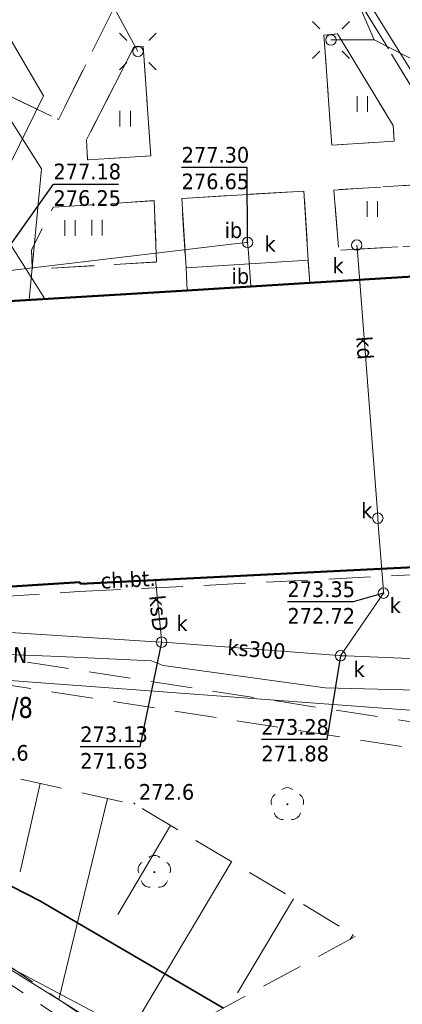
# Model space of a CAD drawing. Header units: metres. Extents: x 7555073 to 7555217, y 5506384 to 5506588.
# Tile 26 of 32: x 7555171 to 7555189, y 5506452 to 5506499. Entities that reach past the tile are written whole.
import ezdxf
from ezdxf.enums import TextEntityAlignment as Align

# ---------------------------------------------------------------- set-up
doc = ezdxf.new("R2010")
doc.units = ezdxf.units.M
doc.header["$LTSCALE"] = 2
doc.header["$MEASUREMENT"] = 0
for name, pattern in [('1.0_0.5', [1.5, 1, -0.5]), ('1.5_0.5', [2, 1.5, -0.5]), ('219-500', [0])]:
    doc.linetypes.add(name, pattern=pattern)
doc.layers.get('0').update_dxf_attribs({"color": 2, "linetype": 'CONTINUOUS', "lineweight": 5})
for name, color, linetype in [('000 Inne (niezydentyfikowane)', 7, 'CONTINUOUS'), ('211-numer działki ewidencyjnej', 7, 'CONTINUOUS'), ('218-kontur użytku gruntowego', 7, 'CONTINUOUS'), ('219-działka ewidencyjna', 7, 'CONTINUOUS'), ('312-budynek ewidencyjny', 7, 'CONTINUOUS'), ('chodnik', 7, 'CONTINUOUS'), ('chodnik-Atr17', 7, 'CONTINUOUS'), ('drzewo liściaste', 7, 'CONTINUOUS'), ('inna budowla', 7, 'CONTINUOUS'), ('inna budowla-Atr17', 7, 'CONTINUOUS'), ('jezdnia', 7, 'CONTINUOUS'), ('latarnia', 7, 'CONTINUOUS'), ('ogrodzenie trwałe', 7, 'CONTINUOUS'), ('pikieta naturalna', 7, 'CONTINUOUS'), ('pikieta naturalna-Atr2', 7, 'CONTINUOUS'), ('przewód elektroenergetyczny podziemny', 7, 'CONTINUOUS'), ('przewód elektroenergetyczny podziemny-Atr1', 7, 'CONTINUOUS'), ('przewód gazowy', 7, 'CONTINUOUS'), ('przewód kanalizacyjny', 7, 'CONTINUOUS'), ('przewód kanalizacyjny-Atr1', 7, 'CONTINUOUS'), ('rzedna', 7, 'CONTINUOUS'), ('rzedna-Atr2', 7, 'CONTINUOUS'), ('rzedna-Atr3', 7, 'CONTINUOUS'), ('skarpa nieumocniona', 7, 'CONTINUOUS'), ('trawnik', 7, 'CONTINUOUS'), ('właz do komory lub kanału - okrągły', 7, 'CONTINUOUS'), ('właz do komory lub kanału - okrągły-Atr17', 7, 'CONTINUOUS')]:
    doc.layers.add(name, color=color, linetype=linetype)
doc.styles.get("Standard").update_dxf_attribs({"font": 'verdana.ttf', "width": 0.75})
doc.linetypes.add('902-500', pattern='A,3.75,0,[1,ksztalty.shx,S=0.5,R=0,X=0,Y=0],3.75', length=7.5)

# ---------------------------------------------------------------- blocks, each defined once
blk = doc.blocks.new('TU04')
at = {"color": 0, "linetype": 'Continuous', "lineweight": 13}
for p, q in [((0, 0), (0, 0.75)), ((0.5, 0), (0.5, 0.75))]:
    blk.add_line(p, q, dxfattribs=at)
blk = doc.blocks.new('SM01')
at = {"color": 0, "linetype": 'Continuous', "lineweight": 13}
for p, q in [((-0.53, 0.531), (-0.883, 0.884)), ((0.531, 0.531), (0.884, 0.884)), ((-0.53, -0.53), (-0.883, -0.883)), ((0.531, -0.53), (0.884, -0.883))]:
    blk.add_line(p, q, dxfattribs=at)
blk.add_circle((0, 0), 0.25, dxfattribs=at)
blk = doc.blocks.new('PW01')
at = {"linetype": 'Continuous', "lineweight": 13}
h = blk.add_hatch(color=0, dxfattribs=at)
edge = h.paths.add_edge_path()
edge.add_arc((0, 0), 0.045, 0, 360)
blk = doc.blocks.new('US22')
at = {"color": 0, "linetype": 'Continuous', "lineweight": 13}
blk.add_circle((0, 0), 0.25, dxfattribs=at)
blk = doc.blocks.new('OP021')
at = {"linetype": 'Continuous', "lineweight": 13}
h = blk.add_hatch(color=0, dxfattribs=at)
edge = h.paths.add_edge_path()
edge.add_arc((0, 0), 0.05, 0, 360)
at = {"color": 0, "linetype": 'Continuous', "lineweight": 13}
for centre, start, end in [((0, 0.4), 49.272, 130.728), ((-0.38, 0.124), 121.308, 202.548), ((0.38, 0.124), 337.452, 58.692), ((-0.235, -0.324), 193.221, 274.871), ((0.235, -0.324), 265.129, 346.779)]:
    blk.add_arc(centre, 0.4, start, end, dxfattribs=at)

msp = doc.modelspace()

# ---------------------------------------------------------------- linework, layer by layer
at = {"layer": '000 Inne (niezydentyfikowane)', "color": 7, "linetype": 'Continuous', "lineweight": 13}
for p, q in [((7555171.61, 5506462.35), (7555170.65, 5506458.11)), ((7555174.84, 5506461.63), (7555172.49, 5506452)), ((7555177.86, 5506460.33), (7555175.32, 5506456.07)), ((7555180.78, 5506458.59), (7555175.6, 5506449.89)), ((7555183.75, 5506456.82), (7555181.07, 5506452.32)), ((7555186.62, 5506455.11), (7555186.479, 5506454.873))]:
    msp.add_line(p, q, dxfattribs=at)
at = {"layer": '218-kontur użytku gruntowego', "color": 7, "linetype": 'Continuous', "lineweight": 18, "flags": 128}
for points in [[(7555163.97, 5506457.28), (7555176.512, 5506449.479)], [(7555176.512, 5506449.479), (7555163.97, 5506457.28)]]:
    msp.add_lwpolyline(points, dxfattribs=at)
at = {"layer": '219-działka ewidencyjna', "color": 7, "linetype": '219-500', "lineweight": 18, "flags": 128}
for points in [[(7555166.76, 5506503.85), (7555171.77, 5506495.3)], [(7555167.52, 5506486.7), (7555171.77, 5506495.3)], [(7555163.97, 5506457.28), (7555176.512, 5506449.479)]]:
    msp.add_lwpolyline(points, dxfattribs=at)
at = {"layer": '312-budynek ewidencyjny', "color": 7, "linetype": 'Continuous', "lineweight": 50, "flags": 128}
for points in [[(7555184.53, 5506486.34), (7555189.5, 5506486.64)], [(7555169.85, 5506485.45), (7555178.66, 5506485.98)], [(7555178.66, 5506485.98), (7555184.53, 5506486.34)], [(7555203.62, 5506473.42), (7555173.53, 5506471.92)], [(7555173.51, 5506471.99), (7555162.41, 5506471.3)], [(7555173.53, 5506471.92), (7555173.51, 5506471.99)]]:
    msp.add_lwpolyline(points, dxfattribs=at)
at = {"layer": 'chodnik', "color": 7, "linetype": '1.0_0.5', "lineweight": 18, "flags": 128}
for points in [[(7555175.861, 5506449.126), (7555174.68, 5506449.74), (7555163.66, 5506457), (7555157.92, 5506460.76), (7555157.71, 5506460.45), (7555147.49, 5506466.66), (7555148.45, 5506468.34), (7555133.26, 5506478.27), (7555132.8, 5506477.59), (7555132.55, 5506477.17), (7555121.42, 5506483.74), (7555114.53, 5506493.69), (7555114.9, 5506493.96), (7555116.34, 5506494.9), (7555114.4, 5506498.05), (7555115.53, 5506498.67), (7555115.31, 5506499.1), (7555109.71, 5506509.41), (7555109.98, 5506509.55), (7555108.94, 5506511.52), (7555105.38, 5506518.27), (7555099.97, 5506528.55), (7555091.35, 5506545.48), (7555087, 5506554.34), (7555085.27, 5506559.01), (7555084.04, 5506563.32), (7555083.88, 5506564.97), (7555083.69, 5506566.231)], [(7555216.16, 5506474.989), (7555214.33, 5506473.93), (7555215.51, 5506471.77), (7555213.78, 5506470.75), (7555212.52, 5506472.88), (7555206.03, 5506469.11), (7555203.62, 5506473.42), (7555173.53, 5506471.92), (7555173.51, 5506471.99), (7555164.65, 5506471.44), (7555164.62, 5506470.98), (7555173.46, 5506471.54)], [(7555173.46, 5506471.54), (7555193.06, 5506472.53), (7555203.39, 5506472.99), (7555205.92, 5506468.49), (7555212.43, 5506472.34), (7555213.74, 5506470.19), (7555216.16, 5506471.59), (7555215, 5506473.73), (7555216.16, 5506474.397)], [(7555164.65, 5506469.14), (7555164.45, 5506467.94), (7555200.279, 5506462.342)], [(7555202.606, 5506463.601), (7555201.37, 5506463.44), (7555164.65, 5506469.14)]]:
    msp.add_lwpolyline(points, dxfattribs=at)
for points in [[(7555192.38, 5506506), (7555188.5, 5506503.42), (7555188.34, 5506503.26), (7555188.25, 5506502.96), (7555188.36, 5506502.61), (7555188.56, 5506502.21), (7555192.03, 5506496.6), (7555189.72, 5506495.24), (7555186.26, 5506500.9), (7555185.77, 5506501.51), (7555185.25, 5506502.02), (7555184.64, 5506502.48), (7555183.95, 5506502.92), (7555183.17, 5506503.23), (7555182.44, 5506503.43), (7555181.69, 5506503.58), (7555180.9, 5506503.58), (7555180.24, 5506503.53), (7555179.51, 5506503.41), (7555178.78, 5506503.19), (7555178.1, 5506502.85), (7555177.26, 5506502.39), (7555176.64, 5506501.84), (7555176.18, 5506501.3), (7555175.74, 5506500.72), (7555172.48, 5506494.17), (7555160.23, 5506500.05), (7555162.69, 5506505.19), (7555162.86, 5506505.7), (7555162.98, 5506506.23), (7555162.97, 5506506.68), (7555162.94, 5506507.23), (7555162.87, 5506507.91), (7555162.75, 5506508.43), (7555162.57, 5506508.94), (7555162.39, 5506509.41), (7555162.1, 5506509.93), (7555161.8, 5506510.34), (7555161.35, 5506510.85), (7555160.95, 5506511.18), (7555160.52, 5506511.5), (7555160.08, 5506511.81), (7555159.64, 5506512.04), (7555159.17, 5506512.28), (7555158.6, 5506512.44), (7555158.06, 5506512.58), (7555157.54, 5506512.64), (7555157.04, 5506512.63), (7555146.63, 5506510.83), (7555140.51, 5506518.83), (7555145.45, 5506519.67), (7555145.89, 5506519.81), (7555146.43, 5506520.29), (7555146.63, 5506520.78), (7555146.79, 5506521.41), (7555146.69, 5506522), (7555145.45, 5506524.07), (7555153.09, 5506528.86), (7555155.16, 5506525.73), (7555155.37, 5506525.59), (7555155.53, 5506525.52), (7555155.71, 5506525.46), (7555155.96, 5506525.47), (7555156.19, 5506525.54), (7555160.99, 5506528.15), (7555165.45, 5506520.71), (7555165.68, 5506520.57), (7555165.94, 5506520.52), (7555166.18, 5506520.56), (7555166.39, 5506520.63), (7555179.45, 5506528.3), (7555181.46, 5506529.52), (7555180.9, 5506530.49), (7555166.01, 5506521.72), (7555158.51, 5506534.44), (7555160.05, 5506535.34), (7555158.18, 5506538.56), (7555156, 5506537.31), (7555154.24, 5506536.29), (7555153.27, 5506538.04), (7555148.32, 5506535.18), (7555143.19, 5506544.5), (7555140.33, 5506543.11), (7555147.37, 5506530.6), (7555147.86, 5506529.75), (7555148.04, 5506529.11), (7555148.02, 5506528.51), (7555147.81, 5506528.09), (7555144.86, 5506526.6), (7555145.6, 5506525.23), (7555140.36, 5506522.31), (7555139.63, 5506523.69), (7555139.34, 5506524), (7555139.05, 5506524.8), (7555135.52, 5506522.98), (7555135.43, 5506522.91), (7555136.3, 5506521.25), (7555137.91, 5506519.83), (7555137.74, 5506519.21), (7555137.32, 5506518.9), (7555139.01, 5506516.71), (7555139.47, 5506517.05), (7555139.93, 5506516.43), (7555139.48, 5506516.1), (7555140.35, 5506514.98), (7555140.6, 5506515.16), (7555141.92, 5506513.48), (7555142.36, 5506513.82), (7555142.84, 5506513.19), (7555142.4, 5506512.87), (7555145.67, 5506508.7), (7555146.08, 5506509.01), (7555146.56, 5506508.36), (7555146.17, 5506508.06), (7555147.05, 5506506.94), (7555150.51, 5506509.54), (7555153.33, 5506505.71), (7555155.31, 5506506.98), (7555156.9, 5506504.79), (7555154.97, 5506503.44), (7555158.46, 5506498.68), (7555167.38, 5506486.38), (7555167.53, 5506486.52), (7555169.85, 5506485.45), (7555178.66, 5506485.98), (7555178.6, 5506487.06), (7555178.39, 5506490.39), (7555184.25, 5506490.74), (7555184.46, 5506487.43), (7555184.53, 5506486.34), (7555189.5, 5506486.64), (7555196.34, 5506487.17), (7555197.31, 5506489.04), (7555189.08, 5506502.46), (7555195.07, 5506506.33), (7555194.51, 5506507.28)], [(7555185.21, 5506498.21), (7555185.87, 5506498.27), (7555188.53, 5506493.88), (7555188.58, 5506493.13), (7555185.59, 5506492.94)], [(7555176.91, 5506492.43), (7555173.88, 5506492.23), (7555173.83, 5506493.2), (7555176.09, 5506497.64), (7555176.55, 5506497.66)], [(7555190.3, 5506491.08), (7555191.49, 5506489.1), (7555191.56, 5506488.22), (7555185.92, 5506487.9), (7555185.69, 5506490.79)], [(7555177.19, 5506487.34), (7555171.23, 5506486.99), (7555171.18, 5506487.92), (7555172.23, 5506489.96), (7555177.07, 5506490.28)]]:
    msp.add_lwpolyline(points, close=True, dxfattribs=at)
at = {"layer": 'inna budowla', "color": 7, "linetype": 'Continuous', "lineweight": 18, "flags": 128}
for points in [[(7555178.6, 5506487.06), (7555184.46, 5506487.43), (7555184.25, 5506490.74), (7555178.39, 5506490.39)], [(7555184.46, 5506487.43), (7555178.6, 5506487.06), (7555178.66, 5506485.98), (7555184.53, 5506486.34)]]:
    msp.add_lwpolyline(points, close=True, dxfattribs=at)
at = {"layer": 'jezdnia', "color": 7, "linetype": '1.5_0.5', "lineweight": 18, "flags": 128}
msp.add_lwpolyline([(7555188.25, 5506513.15), (7555188.13, 5506513.5), (7555188.19, 5506513.84), (7555188.34, 5506514.11), (7555188.58, 5506514.36), (7555188.83, 5506514.53), (7555189.88, 5506515.13), (7555188.79, 5506517.02), (7555189.06, 5506517.18), (7555189.34, 5506517.35), (7555187.6, 5506520.31), (7555187.33, 5506520.17), (7555187.04, 5506520.01), (7555186.06, 5506521.66), (7555184.84, 5506520.98), (7555184.5, 5506520.9), (7555184.13, 5506520.9), (7555183.86, 5506520.95), (7555183.6, 5506521.14), (7555179.45, 5506528.3), (7555166.39, 5506520.63), (7555166.18, 5506520.56), (7555165.94, 5506520.52), (7555165.68, 5506520.57), (7555165.45, 5506520.71), (7555160.99, 5506528.15), (7555156.19, 5506525.54), (7555155.96, 5506525.47), (7555155.71, 5506525.46), (7555155.53, 5506525.52), (7555155.37, 5506525.59), (7555155.16, 5506525.73), (7555153.09, 5506528.86), (7555145.45, 5506524.07), (7555146.69, 5506522), (7555146.79, 5506521.41), (7555146.63, 5506520.78), (7555146.43, 5506520.29), (7555145.89, 5506519.81), (7555145.45, 5506519.67), (7555140.51, 5506518.83), (7555146.63, 5506510.83), (7555157.04, 5506512.63), (7555157.54, 5506512.64), (7555158.06, 5506512.58), (7555158.6, 5506512.44), (7555159.17, 5506512.28), (7555159.64, 5506512.04), (7555160.08, 5506511.81), (7555160.52, 5506511.5), (7555160.95, 5506511.18), (7555161.35, 5506510.85), (7555161.8, 5506510.34), (7555162.1, 5506509.93), (7555162.39, 5506509.41), (7555162.57, 5506508.94), (7555162.75, 5506508.43), (7555162.87, 5506507.91), (7555162.94, 5506507.23), (7555162.97, 5506506.68), (7555162.98, 5506506.23), (7555162.86, 5506505.7), (7555162.69, 5506505.19), (7555160.23, 5506500.05), (7555172.48, 5506494.17), (7555175.74, 5506500.72), (7555176.18, 5506501.3), (7555176.64, 5506501.84), (7555177.26, 5506502.39), (7555178.1, 5506502.85), (7555178.78, 5506503.19), (7555179.51, 5506503.41), (7555180.24, 5506503.53), (7555180.9, 5506503.58), (7555181.69, 5506503.58), (7555182.44, 5506503.43), (7555183.17, 5506503.23), (7555183.95, 5506502.92), (7555184.64, 5506502.48), (7555185.25, 5506502.02), (7555185.77, 5506501.51), (7555186.26, 5506500.9), (7555189.72, 5506495.24), (7555192.03, 5506496.6), (7555188.56, 5506502.21), (7555188.36, 5506502.61), (7555188.25, 5506502.96), (7555188.34, 5506503.26), (7555188.5, 5506503.42), (7555192.38, 5506506)], close=True, dxfattribs=at)
at = {"layer": 'ogrodzenie trwałe', "color": 7, "linetype": '902-500', "lineweight": 35, "flags": 128}
msp.add_lwpolyline([(7555162.52, 5506459.78), (7555168.95, 5506458.06), (7555171.58, 5506456.72), (7555180.392, 5506451.579)], dxfattribs=at)
at = {"layer": 'przewód elektroenergetyczny podziemny', "color": 7, "linetype": 'Continuous', "lineweight": 18, "flags": 128}
for points in [[(7555097.568, 5506573.22), (7555097.89, 5506571.17), (7555098.88, 5506570.52), (7555102.27, 5506561.75), (7555101.8, 5506559.45), (7555100.75, 5506551.67), (7555103.1, 5506543.81), (7555105.88, 5506538.32), (7555108.9, 5506533.81), (7555114.02, 5506524.06), (7555115.65, 5506519.29), (7555118.59, 5506514.55), (7555124.82, 5506503.3), (7555132.75, 5506494.33), (7555137.29, 5506489.55), (7555145.5, 5506481.21), (7555148.63, 5506477.92), (7555148.95, 5506476.7), (7555151.48, 5506474.69), (7555159.67, 5506468.89), (7555164.33, 5506467.71), (7555187.39, 5506466), (7555198.75, 5506465.17), (7555203.809, 5506464.252)], [(7555130.94, 5506500.1), (7555136.78, 5506492.25), (7555141.16, 5506487.62), (7555142.81, 5506485.84), (7555145.84, 5506484.22), (7555147.96, 5506483.27), (7555150.15, 5506479.75), (7555152.85, 5506477.57), (7555159.31, 5506472.52), (7555161.05, 5506471.03), (7555162.8, 5506468.84), (7555168.02, 5506468.61), (7555172.52, 5506468.43), (7555176.94, 5506468.23), (7555177.51, 5506468), (7555185.27, 5506466.93), (7555192.17, 5506466.75), (7555197.41, 5506466.94), (7555200.29, 5506466.63), (7555204.89, 5506466.69), (7555209.111, 5506467.122)], [(7555186.71, 5506500.11), (7555187.62, 5506497.99)], [(7555176.29, 5506497.43), (7555175.23, 5506499.38)], [(7555187.62, 5506497.99), (7555185.55, 5506497.98)], [(7555193.73, 5506494.87), (7555187.62, 5506497.99)]]:
    msp.add_lwpolyline(points, dxfattribs=at)
at = {"layer": 'przewód gazowy', "color": 7, "linetype": 'Continuous', "lineweight": 18, "flags": 128}
msp.add_lwpolyline([(7555159.61, 5506510.76), (7555168.57, 5506496.68), (7555171.67, 5506491.81), (7555171.07, 5506485.52)], dxfattribs=at)
at = {"layer": 'przewód kanalizacyjny', "color": 7, "linetype": 'Continuous', "lineweight": 18, "flags": 128}
for points in [[(7555150.56, 5506511.18), (7555158.35, 5506501.54), (7555158.66, 5506501.15), (7555158.96, 5506500.75), (7555168.93, 5506487.27), (7555169.26, 5506486.9), (7555169.76, 5506486.88), (7555181.05, 5506488.22), (7555181.55, 5506488.28)], [(7555160.62, 5506503.28), (7555171.83, 5506485.57)], [(7555186.36, 5506501.41), (7555192.95, 5506490.8)], [(7555181.55, 5506488.28), (7555181.59, 5506487.78), (7555181.71, 5506486.17)], [(7555186.01, 5506468.47), (7555186.18, 5506468.72), (7555187.9, 5506471.22), (7555188.07, 5506471.47), (7555188.05, 5506471.77), (7555187.82, 5506474.76), (7555187.78, 5506475.36), (7555186.83, 5506487.85), (7555186.79, 5506488.15)], [(7555118.67, 5506484.49), (7555136.29, 5506473.42), (7555159.36, 5506459.24), (7555177.147, 5506449.823)], [(7555141.67, 5506479.64), (7555150.48, 5506476.87), (7555150.98, 5506476.82), (7555151.39, 5506476.54), (7555157.67, 5506472.8), (7555161.46, 5506470.14), (7555177.13, 5506469.14), (7555177.43, 5506469.12)], [(7555177.13, 5506472.1), (7555177.4, 5506469.42), (7555177.43, 5506469.12)], [(7555177.43, 5506469.12), (7555177.73, 5506469.1), (7555185.71, 5506468.49), (7555186.01, 5506468.47), (7555186.31, 5506468.46), (7555191.9, 5506468.22), (7555192.2, 5506468.21)]]:
    msp.add_lwpolyline(points, dxfattribs=at)
at = {"layer": 'rzedna-Atr2', "color": 7, "flags": 128}
for points in [[(7555181.55, 5506488.28), (7555181.53, 5506491.87), (7555178.389, 5506491.87)], [(7555169.26, 5506486.9), (7555172.24, 5506491.07), (7555175.354, 5506491.07)], [(7555188.07, 5506471.47), (7555186.61, 5506471.05), (7555183.464, 5506471.05)], [(7555177.43, 5506469.12), (7555176.38, 5506464.1), (7555173.526, 5506464.1)], [(7555186.01, 5506468.47), (7555185.36, 5506464.45), (7555182.214, 5506464.45)]]:
    msp.add_lwpolyline(points, dxfattribs=at)
at = {"layer": 'skarpa nieumocniona', "color": 7, "linetype": '1.0_0.5', "lineweight": 18, "flags": 128}
msp.add_lwpolyline([(7555099.5, 5506556.79), (7555106.07, 5506543.41), (7555105.2, 5506540.55), (7555104.96, 5506539.64), (7555106.82, 5506535.82), (7555111.04, 5506526.67), (7555117.19, 5506516.02), (7555123.81, 5506501.44), (7555138.09, 5506485.05), (7555148.91, 5506477.64), (7555157.02, 5506471.33), (7555168.37, 5506463.08), (7555176.2, 5506461.32), (7555186.76, 5506455.03), (7555176.28, 5506449.36), (7555175.42, 5506450.03), (7555164.19, 5506457.57), (7555162.21, 5506459.2), (7555158.63, 5506462.32), (7555158.37, 5506461.96), (7555149.03, 5506467.6), (7555149.89, 5506469.1), (7555133.68, 5506479.81), (7555133.55, 5506479.65), (7555133.32, 5506479.81), (7555132.62, 5506478.81), (7555122.86, 5506485.17), (7555116.17, 5506493.96), (7555118.98, 5506495.88), (7555116.56, 5506500.34), (7555115.87, 5506500.02), (7555110.72, 5506509.75), (7555110.54, 5506510.16), (7555109.82, 5506511.66), (7555114.37, 5506514.39), (7555110.34, 5506522.02), (7555105.9, 5506519.26), (7555103.77, 5506523.27), (7555096.03, 5506538.44), (7555090.24, 5506549.78), (7555087.72, 5506555.05), (7555086.08, 5506559.53), (7555084.89, 5506563.61), (7555084.6, 5506564.92), (7555085.81, 5506565.97), (7555086.18, 5506566.02), (7555093.86, 5506566.99)], close=True, dxfattribs=at)
msp.add_lwpolyline([(7555099.5, 5506556.79), (7555106.07, 5506543.41), (7555105.2, 5506540.55), (7555104.96, 5506539.64), (7555106.82, 5506535.82), (7555111.04, 5506526.67), (7555117.19, 5506516.02), (7555123.81, 5506501.44), (7555138.09, 5506485.05), (7555148.91, 5506477.64), (7555157.02, 5506471.33), (7555168.37, 5506463.08), (7555176.2, 5506461.32), (7555186.76, 5506455.03), (7555176.28, 5506449.36), (7555175.42, 5506450.03), (7555164.19, 5506457.57), (7555162.21, 5506459.2), (7555158.63, 5506462.32), (7555158.37, 5506461.96), (7555149.03, 5506467.6), (7555149.89, 5506469.1), (7555133.68, 5506479.81), (7555133.55, 5506479.65), (7555133.32, 5506479.81), (7555132.62, 5506478.81), (7555122.86, 5506485.17), (7555116.17, 5506493.96), (7555118.98, 5506495.88), (7555116.56, 5506500.34), (7555115.87, 5506500.02), (7555110.72, 5506509.75), (7555110.54, 5506510.16), (7555109.82, 5506511.66), (7555114.37, 5506514.39), (7555110.34, 5506522.02), (7555105.9, 5506519.26), (7555103.77, 5506523.27), (7555096.03, 5506538.44), (7555090.24, 5506549.78), (7555087.72, 5506555.05), (7555086.08, 5506559.53), (7555084.89, 5506563.61), (7555084.6, 5506564.92), (7555085.81, 5506565.97), (7555086.18, 5506566.02), (7555093.86, 5506566.99)], close=True, dxfattribs=at)
at = {"layer": 'trawnik', "color": 7, "linetype": '1.0_0.5', "lineweight": 18, "flags": 128}
for points in [[(7555185.59, 5506492.94), (7555188.58, 5506493.13), (7555188.53, 5506493.88), (7555185.87, 5506498.27), (7555185.21, 5506498.21)], [(7555176.55, 5506497.66), (7555176.09, 5506497.64), (7555173.83, 5506493.2), (7555173.88, 5506492.23), (7555176.91, 5506492.43)], [(7555185.69, 5506490.79), (7555185.92, 5506487.9), (7555191.56, 5506488.22), (7555191.49, 5506489.1), (7555190.3, 5506491.08)], [(7555177.07, 5506490.28), (7555172.23, 5506489.96), (7555171.18, 5506487.92), (7555171.23, 5506486.99), (7555177.19, 5506487.34)]]:
    msp.add_lwpolyline(points, close=True, dxfattribs=at)

# ---------------------------------------------------------------- block references
at = {"layer": 'drzewo liściaste', "color": 7, "linetype": 'Continuous', "lineweight": 18}
for p in [(7555183.46, 5506461.35), (7555177.08, 5506458.1)]:
    msp.add_blockref('OP021', p, dxfattribs=at)
at = {"layer": 'latarnia', "color": 7, "linetype": 'Continuous', "lineweight": 18}
for p in [(7555185.55, 5506497.98), (7555176.29, 5506497.43)]:
    msp.add_blockref('SM01', p, dxfattribs=at)
at = {"layer": 'pikieta naturalna', "color": 7, "linetype": 'Continuous', "lineweight": 13}
msp.add_blockref('PW01', (7555176.12, 5506461.39), dxfattribs=at)
at = {"layer": 'rzedna', "color": 7, "linetype": 'Continuous', "lineweight": 18}
for p, rotation in [((7555181.55, 5506488.28), 359.938), ((7555188.07, 5506471.47), 0.023), ((7555177.43, 5506469.12), 0.008), ((7555186.01, 5506468.47), 359.919)]:
    msp.add_blockref('PW01', p, dxfattribs=dict(at, rotation=rotation))
at = {"layer": 'trawnik', "color": 7, "linetype": 'Continuous', "lineweight": 18}
for p in [(7555186.809, 5506494.539), (7555175.429, 5506493.829), (7555187.289, 5506489.499), (7555172.779, 5506488.589), (7555174.078, 5506488.607)]:
    msp.add_blockref('TU04', p, dxfattribs=at)
at = {"layer": 'właz do komory lub kanału - okrągły', "color": 7, "linetype": 'Continuous', "lineweight": 18}
for p, rotation in [((7555181.55, 5506488.28), 359.9800000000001), ((7555186.79, 5506488.15), 359.793), ((7555187.8, 5506475.06), 359.978), ((7555188.07, 5506471.47), 0.066), ((7555177.43, 5506469.12), 359.672), ((7555186.01, 5506468.47), 0.281)]:
    msp.add_blockref('US22', p, dxfattribs=dict(at, rotation=rotation))

# ---------------------------------------------------------------- texts
at = {"layer": '211-numer działki ewidencyjnej', "color": 7, "linetype": 'Continuous', "lineweight": 18, "width": 0.79}
msp.add_text('2254/8', height=1, dxfattribs=at).set_placement((7555167.44, 5506466.49), align=Align.TOP_LEFT)
at = {"layer": 'chodnik-Atr17', "color": 7, "width": 0.9}
msp.add_text('ch.bt.', height=0.75, rotation=2.891, dxfattribs=at).set_placement((7555174.52, 5506471.68))
msp.add_text('ch.bt.', height=0.75, rotation=2.891, dxfattribs=at).set_placement((7555174.52, 5506471.68))
at = {"layer": 'inna budowla-Atr17', "color": 7, "width": 0.9}
for p in [(7555180.45, 5506488.49), (7555180.78, 5506486.29)]:
    msp.add_text('ib', height=0.75, dxfattribs=at).set_placement(p)
at = {"layer": 'pikieta naturalna-Atr2', "color": 7, "width": 0.9}
for p in [(7555168.4, 5506463.44), (7555176.34, 5506461.57)]:
    msp.add_text('272.6', height=0.75, dxfattribs=at).set_placement(p)
at = {"layer": 'przewód elektroenergetyczny podziemny-Atr1', "color": 7, "width": 0.9}
msp.add_text('eN', height=0.75, rotation=357.709, dxfattribs=at).set_placement((7555169.73, 5506468.54), align=Align.MIDDLE_LEFT)
at = {"layer": 'przewód kanalizacyjny-Atr1', "color": 7, "width": 0.9}
for s, rotation, p in [('kd', 274.267, (7555187.13, 5506483.78)), ('ksD', 275.964, (7555177.2, 5506471.37)), ('ks300', 355.732, (7555180.59, 5506468.88))]:
    msp.add_text(s, height=0.75, rotation=rotation, dxfattribs=at).set_placement(p, align=Align.MIDDLE_LEFT)
at = {"layer": 'rzedna-Atr2', "color": 7, "width": 0.9}
for s, p in [('277.30', (7555178.389, 5506491.878)), ('277.18', (7555172.24, 5506491.078)), ('273.35', (7555183.464, 5506471.058)), ('273.28', (7555182.214, 5506464.458)), ('273.13', (7555173.526, 5506464.107))]:
    msp.add_text(s, height=0.75, dxfattribs=at).set_placement(p, align=Align.BOTTOM_LEFT)
at = {"layer": 'rzedna-Atr3', "color": 7, "width": 0.9}
for s, p in [('276.65', (7555178.389, 5506490.603)), ('276.25', (7555172.24, 5506489.803)), ('272.72', (7555183.464, 5506469.782)), ('271.63', (7555173.526, 5506462.832)), ('271.88', (7555182.214, 5506463.183))]:
    msp.add_text(s, height=0.75, dxfattribs=at).set_placement(p, align=Align.BOTTOM_LEFT)
at = {"layer": 'właz do komory lub kanału - okrągły-Atr17', "color": 7, "width": 0.9}
for p in [(7555182.37, 5506487.83), (7555185.63, 5506486.79), (7555187, 5506475.06), (7555188.37, 5506470.51), (7555178.14, 5506469.65), (7555186.64, 5506467.45)]:
    msp.add_text('k', height=0.75, dxfattribs=at).set_placement(p)

doc.saveas('drawing.dxf')
